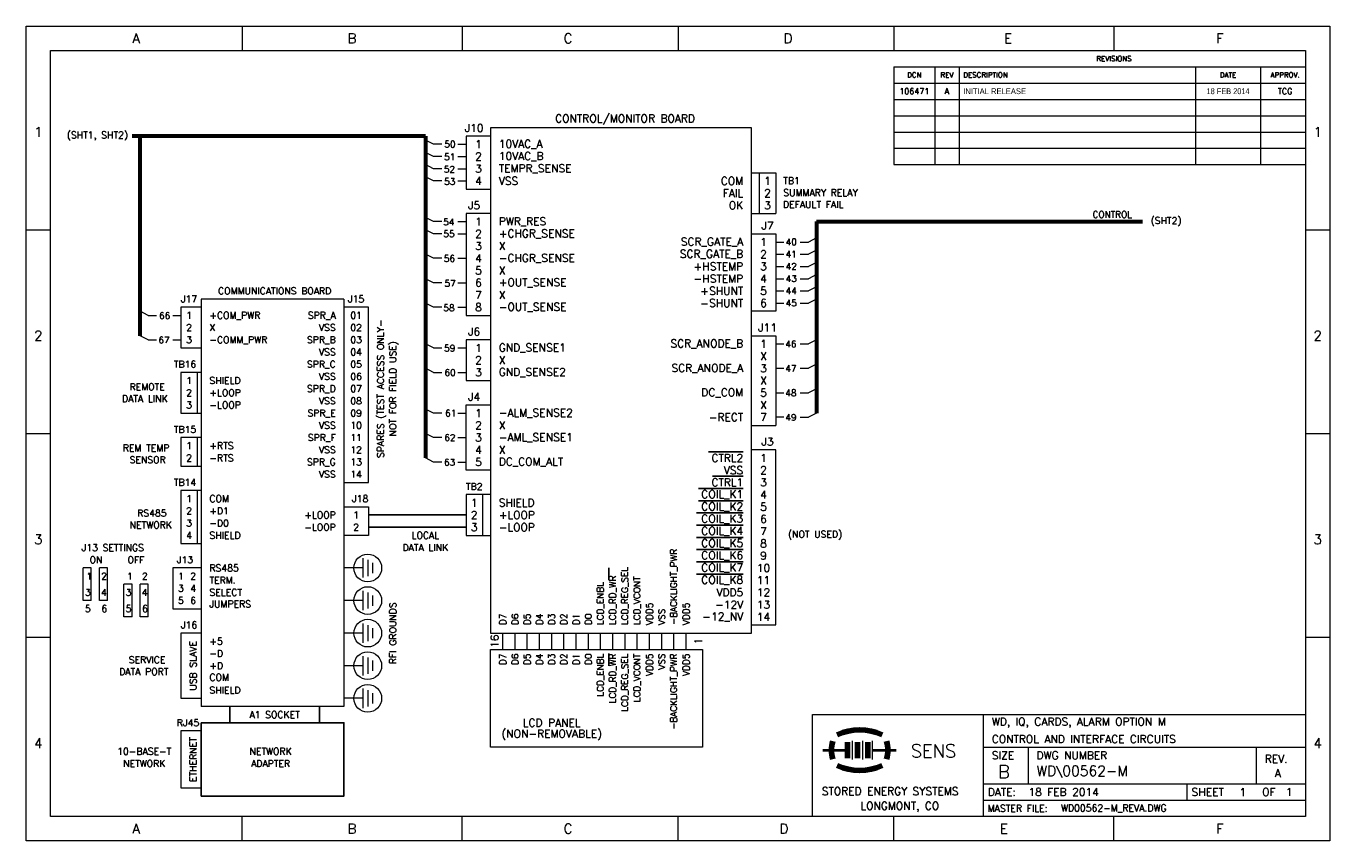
# Model space of a CAD drawing. Header units: inches. Extents: x 0.5 to 16.5, y 0.5 to 10.5.
import ezdxf
from ezdxf.enums import TextEntityAlignment as Align

# ---------------------------------------------------------------- set-up
doc = ezdxf.new("R2010")
doc.units = ezdxf.units.IN
doc.header["$MEASUREMENT"] = 0
doc.linetypes.add('SLD-Solid', pattern=[0])
for name, color, linetype in [('SHT1', 7, 'SLD-Solid'), ('SHT3', 7, 'SLD-Solid'), ('SLD-0', 7, 'SLD-Solid')]:
    doc.layers.add(name, color=color, linetype=linetype)
doc.styles.add('SLDTEXTSTYLE0', font='TXT_____.TTF')
doc.styles.add('SLDTEXTSTYLE3', font='TXT', dxfattribs={"width": 0.909091})
doc.styles.add('SLDTEXTSTYLE7', font='TXT', dxfattribs={"width": 0.966667})

msp = doc.modelspace()

# ---------------------------------------------------------------- linework, layer by layer
at = {"color": 7, "linetype": 'Continuous', "lineweight": 15}
for p, q in [((2.4, 7.05), (2.4, 6.55)), ((2.65, 7.05), (2.4, 7.05)), ((2.4, 6.55), (2.65, 6.55)), ((2.65, 6.25), (2.4, 6.25)), ((2.4, 6.25), (2.4, 5.75)), ((2.4, 5.75), (2.65, 5.75)), ((2.65, 5.45), (2.4, 5.45)), ((2.4, 5.45), (2.4, 5.1)), ((2.6, 5.45), (2.6, 5.1)), ((2.4, 5.1), (2.65, 5.1)), ((2.65, 4.8), (2.4, 4.8)), ((2.4, 4.8), (2.4, 4.15)), ((2.6, 4.8), (2.6, 4.15)), ((2.4, 4.15), (2.65, 4.15)), ((2.3, 3.85), (2.3, 3.35)), ((2.65, 3.85), (2.3, 3.85)), ((2.3, 3.35), (2.65, 3.35)), ((2.4, 3.05), (2.4, 2.25)), ((2.65, 3.05), (2.4, 3.05)), ((2.4, 2.25), (2.65, 2.25)), ((2.4, 1.85), (2.4, 1.15)), ((2.65, 1.85), (2.4, 1.85)), ((2.4, 1.15), (2.65, 1.15))]:
    msp.add_line(p, q, dxfattribs=at)
for p, q in [((4.7, 4.5), (5.9, 4.5)), ((4.7, 4.35), (5.9, 4.35)), ((3, 2.15), (3, 1.95)), ((4.1, 1.95), (4.1, 2.15)), ((3, 1.95), (4.1, 1.95))]:
    msp.add_line(p, q)
msp.add_lwpolyline([(2.65, 1.95), (2.65, 1.05), (4.4, 1.05), (4.4, 1.95)], close=True)
at = {"layer": 'SHT1', "linetype": 'SLD-Solid', "lineweight": 60}
for p, q in [((2, 9.15), (1.8, 9.15)), ((1.9, 6.7), (1.9, 9.15)), ((5.4, 9.15), (2, 9.15)), ((5.4, 9.15), (5.4, 5.2)), ((10.2, 8.1), (10.2, 5.75)), ((10.2, 8.1), (14.2, 8.1))]:
    msp.add_line(p, q, dxfattribs=at)
at = {"layer": 'SHT1', "linetype": 'SLD-Solid', "lineweight": 15}
for p, q in [((5.9, 9.15), (5.9, 8.5)), ((6.2, 9.15), (5.9, 9.15)), ((6.2, 9.25), (6.2, 3.05)), ((9.4, 9.25), (6.2, 9.25)), ((9.4, 3.05), (9.4, 9.25)), ((5.5, 9.05), (5.4, 9.1)), ((5.6, 9.05), (5.5, 9.05)), ((5.8, 9.05), (5.9, 9.05)), ((5.5, 8.9), (5.4, 8.95)), ((5.6, 8.9), (5.5, 8.9)), ((5.8, 8.9), (5.9, 8.9)), ((5.5, 8.75), (5.4, 8.8)), ((5.5, 8.6), (5.4, 8.65)), ((5.6, 8.75), (5.5, 8.75)), ((5.8, 8.75), (5.9, 8.75)), ((9.4, 8.7), (9.7, 8.7)), ((9.5, 8.2), (9.5, 8.7)), ((9.7, 8.7), (9.7, 8.2)), ((5.6, 8.6), (5.5, 8.6)), ((5.8, 8.6), (5.9, 8.6)), ((5.9, 8.5), (6.2, 8.5)), ((5.9, 8.2), (5.9, 6.95)), ((6.2, 8.2), (5.9, 8.2)), ((9.4, 8.2), (9.7, 8.2)), ((5.5, 8.1), (5.4, 8.15)), ((5.5, 7.95), (5.4, 8)), ((5.6, 8.1), (5.5, 8.1)), ((5.8, 8.1), (5.9, 8.1)), ((5.6, 7.95), (5.5, 7.95)), ((5.8, 7.95), (5.9, 7.95)), ((9.4, 7.95), (9.7, 7.95)), ((9.7, 7.95), (9.7, 7)), ((9.7, 7.85), (9.8, 7.85)), ((9.7, 7.85), (9.8, 7.85)), ((10, 7.85), (10.1, 7.85)), ((10.2, 7.9), (10.1, 7.85)), ((5.5, 7.65), (5.4, 7.7)), ((9.7, 7.7), (9.8, 7.7)), ((9.7, 7.7), (9.8, 7.7)), ((10, 7.7), (10.1, 7.7)), ((10.2, 7.75), (10.1, 7.7)), ((5.6, 7.65), (5.5, 7.65)), ((5.8, 7.65), (5.9, 7.65)), ((9.7, 7.55), (9.8, 7.55)), ((9.7, 7.55), (9.8, 7.55)), ((10, 7.55), (10.1, 7.55)), ((10.2, 7.6), (10.1, 7.55)), ((5.5, 7.35), (5.4, 7.4)), ((9.7, 7.4), (9.8, 7.4)), ((9.7, 7.4), (9.8, 7.4)), ((10, 7.4), (10.1, 7.4)), ((10.2, 7.45), (10.1, 7.4)), ((5.6, 7.35), (5.5, 7.35)), ((5.8, 7.35), (5.9, 7.35)), ((9.7, 7.25), (9.8, 7.25)), ((9.7, 7.25), (9.8, 7.25)), ((10, 7.25), (10.1, 7.25)), ((10.2, 7.3), (10.1, 7.25)), ((5.5, 7.05), (5.4, 7.1)), ((5.6, 7.05), (5.5, 7.05)), ((5.8, 7.05), (5.9, 7.05)), ((9.7, 7.1), (9.8, 7.1)), ((9.7, 7.1), (9.8, 7.1)), ((10, 7.1), (10.1, 7.1)), ((10.2, 7.15), (10.1, 7.1)), ((2, 6.95), (1.9, 7)), ((2, 6.95), (2.1, 6.95)), ((2.3, 6.95), (2.4, 6.95)), ((5.9, 6.95), (6.2, 6.95)), ((9.7, 7), (9.4, 7)), ((2, 6.65), (1.9, 6.7)), ((2, 6.65), (2.1, 6.65)), ((2.3, 6.65), (2.4, 6.65)), ((5.5, 6.55), (5.4, 6.6)), ((5.9, 6.65), (5.9, 6.15)), ((6.2, 6.65), (5.9, 6.65)), ((9.4, 6.7), (9.7, 6.7)), ((9.7, 6.7), (9.7, 5.6)), ((9.7, 6.6), (9.8, 6.6)), ((9.7, 6.6), (9.8, 6.6)), ((10, 6.6), (10.1, 6.6)), ((10.2, 6.65), (10.1, 6.6)), ((5.5, 6.55), (5.6, 6.55)), ((5.8, 6.55), (5.9, 6.55)), ((5.5, 6.25), (5.4, 6.3)), ((5.5, 6.25), (5.6, 6.25)), ((5.8, 6.25), (5.9, 6.25)), ((9.7, 6.3), (9.8, 6.3)), ((9.7, 6.3), (9.8, 6.3)), ((10, 6.3), (10.1, 6.3)), ((10.2, 6.35), (10.1, 6.3)), ((5.9, 6.15), (6.2, 6.15)), ((9.7, 6), (9.8, 6)), ((9.7, 6), (9.8, 6)), ((10, 6), (10.1, 6)), ((10.2, 6.05), (10.1, 6)), ((5.5, 5.75), (5.4, 5.8)), ((5.9, 5.05), (5.9, 5.85)), ((5.9, 5.85), (6.2, 5.85)), ((5.6, 5.75), (5.5, 5.75)), ((5.8, 5.75), (5.9, 5.75)), ((9.8, 5.7), (9.7, 5.7)), ((9.8, 5.7), (9.7, 5.7)), ((10, 5.7), (10.1, 5.7)), ((10.2, 5.75), (10.1, 5.7)), ((5.5, 5.45), (5.4, 5.5)), ((5.6, 5.45), (5.5, 5.45)), ((5.8, 5.45), (5.9, 5.45)), ((9.4, 5.6), (9.7, 5.6)), ((9.7, 5.3), (9.4, 5.3)), ((9.7, 3.15), (9.7, 5.3)), ((5.5, 5.15), (5.4, 5.2)), ((5.6, 5.15), (5.5, 5.15)), ((5.8, 5.15), (5.9, 5.15)), ((6.2, 5.05), (5.9, 5.05)), ((5.9, 4.75), (5.9, 4.25)), ((6.2, 4.75), (5.9, 4.75)), ((6.1, 4.75), (6.1, 4.25)), ((5.9, 4.25), (6.2, 4.25)), ((6.2, 3.05), (9.4, 3.05)), ((6.35, 2.85), (6.35, 3.05)), ((6.5, 2.85), (6.5, 3.05)), ((6.65, 2.85), (6.65, 3.05)), ((6.8, 2.85), (6.8, 3.05)), ((6.95, 2.85), (6.95, 3.05)), ((7.1, 2.85), (7.1, 3.05)), ((7.25, 2.85), (7.25, 3.05)), ((7.4, 2.85), (7.4, 3.05)), ((7.55, 2.85), (7.55, 3.05)), ((7.7, 2.85), (7.7, 3.05)), ((7.85, 2.85), (7.85, 3.05)), ((8, 2.85), (8, 3.05)), ((8.15, 2.85), (8.15, 3.05)), ((8.3, 2.85), (8.3, 3.05)), ((8.45, 2.85), (8.45, 3.05)), ((8.6, 2.85), (8.6, 3.05)), ((9.4, 3.15), (9.7, 3.15)), ((6.2, 1.65), (6.2, 2.85)), ((6.2, 2.85), (8.8, 2.85)), ((8.8, 2.85), (8.8, 1.65)), ((8.8, 1.65), (6.2, 1.65))]:
    msp.add_line(p, q, dxfattribs=at)
at = {"layer": 'SHT1', "linetype": 'SLD-Solid'}
for p, q in [((8.875, 5.275), (9.3, 5.275)), ((8.925, 4.975), (9.3, 4.975)), ((8.75, 4.825), (9.3, 4.825)), ((8.75, 4.675), (9.3, 4.675)), ((8.725, 4.525), (9.3, 4.525)), ((8.725, 4.375), (9.3, 4.375)), ((8.725, 4.225), (9.3, 4.225)), ((8.725, 4.075), (9.3, 4.075)), ((7.65, 3.7), (7.65, 3.85)), ((8.725, 3.925), (9.3, 3.925)), ((8.725, 3.775), (9.3, 3.775)), ((7.65, 2.65), (7.65, 2.8))]:
    msp.add_line(p, q, dxfattribs=at)
at = {"layer": 'SHT3', "lineweight": 15}
for p, q in [((4.4, 7.15), (2.65, 7.15)), ((2.65, 7.15), (2.65, 2.15)), ((4.4, 7.15), (4.4, 2.15)), ((2.6, 6.25), (2.6, 5.75)), ((4.4, 4.6), (4.7, 4.6)), ((4.7, 4.6), (4.7, 4.25)), ((4.7, 4.25), (4.4, 4.25)), ((1.3, 3.85), (1.2, 3.85)), ((1.2, 3.45), (1.2, 3.85)), ((1.3, 3.45), (1.3, 3.85)), ((1.5, 3.85), (1.4, 3.85)), ((1.4, 3.45), (1.4, 3.85)), ((1.5, 3.45), (1.5, 3.85)), ((4.631, 3.85), (4.4, 3.85)), ((4.631, 3.969), (4.631, 3.731)), ((4.693, 3.949), (4.693, 3.751)), ((4.75, 3.913), (4.75, 3.787)), ((1.8, 3.65), (1.7, 3.65)), ((1.7, 3.25), (1.7, 3.65)), ((1.8, 3.25), (1.8, 3.65)), ((2, 3.65), (1.9, 3.65)), ((1.9, 3.25), (1.9, 3.65)), ((2, 3.25), (2, 3.65)), ((4.631, 3.569), (4.631, 3.331)), ((4.693, 3.549), (4.693, 3.351)), ((1.3, 3.45), (1.2, 3.45)), ((1.5, 3.45), (1.4, 3.45)), ((4.631, 3.45), (4.4, 3.45)), ((4.75, 3.513), (4.75, 3.387)), ((1.8, 3.25), (1.7, 3.25)), ((2, 3.25), (1.9, 3.25)), ((4.631, 3.05), (4.4, 3.05)), ((4.631, 3.169), (4.631, 2.931)), ((4.693, 3.149), (4.693, 2.951)), ((4.75, 3.113), (4.75, 2.987)), ((4.631, 2.769), (4.631, 2.531)), ((4.693, 2.749), (4.693, 2.551)), ((4.631, 2.65), (4.4, 2.65)), ((4.75, 2.713), (4.75, 2.587)), ((4.631, 2.25), (4.4, 2.25)), ((4.631, 2.369), (4.631, 2.131)), ((4.693, 2.349), (4.693, 2.151)), ((4.75, 2.313), (4.75, 2.187)), ((4.4, 2.15), (2.65, 2.15))]:
    msp.add_line(p, q, dxfattribs=at)
at = {"layer": 'SHT3', "linetype": 'Continuous', "lineweight": 15}
for p, q in [((4.7, 7.05), (4.4, 7.05)), ((4.7, 4.9), (4.7, 7.05)), ((4.4, 4.9), (4.7, 4.9))]:
    msp.add_line(p, q, dxfattribs=at)
at = {"layer": 'SHT3', "lineweight": 15}
for centre in [(4.693, 3.85), (4.693, 3.45), (4.693, 3.05), (4.693, 2.65), (4.693, 2.25)]:
    msp.add_circle(centre, 0.17, dxfattribs=at)
at = {"layer": 'SLD-0', "color": 7, "linetype": 'Continuous', "lineweight": 15}
for p, q in [((0.5, 10.5), (16.5, 10.5)), ((0.5, 0.5), (0.5, 10.5)), ((3.15, 10.5), (3.15, 10.2)), ((5.85, 10.5), (5.85, 10.2)), ((8.5, 10.5), (8.5, 10.2)), ((11.15, 10.5), (11.15, 10.2)), ((13.85, 10.5), (13.85, 10.2)), ((16.5, 10.5), (16.5, 0.5)), ((0.8, 10.2), (16.2, 10.2)), ((0.8, 0.8), (0.8, 10.2)), ((16.2, 10.2), (16.2, 0.8)), ((11.15, 10), (11.15, 8.8)), ((11.15, 10), (16.2, 10)), ((11.65, 10), (11.65, 8.8)), ((11.95, 10), (11.95, 8.8)), ((14.85, 10), (14.85, 8.8)), ((15.65, 10), (15.65, 8.8)), ((11.15, 9.8), (16.2, 9.8)), ((11.15, 9.6), (16.2, 9.6)), ((11.15, 9.4), (16.2, 9.4)), ((11.15, 9.2), (16.2, 9.2)), ((11.15, 9), (16.2, 9)), ((11.15, 8.8), (16.2, 8.8)), ((0.5, 8), (0.8, 8)), ((16.2, 8), (16.5, 8)), ((0.5, 5.5), (0.8, 5.5)), ((16.2, 5.5), (16.5, 5.5)), ((0.5, 3), (0.8, 3)), ((16.2, 3), (16.5, 3)), ((16.2, 0.8), (0.8, 0.8)), ((3.15, 0.5), (3.15, 0.8)), ((5.85, 0.5), (5.85, 0.8)), ((8.5, 0.5), (8.5, 0.8)), ((11.15, 0.5), (11.15, 0.8)), ((13.85, 0.5), (13.85, 0.8)), ((16.5, 0.5), (0.5, 0.5))]:
    msp.add_line(p, q, dxfattribs=at)
at = {"layer": 'SLD-0', "linetype": 'SLD-Solid', "lineweight": 15}
for p, q in [((10.15, 2.05), (16.2, 2.05)), ((10.15, 0.8), (10.15, 2.05)), ((12.25, 0.8), (12.25, 2.05)), ((10.639, 1.729), (10.639, 1.499)), ((10.764, 1.729), (10.764, 1.499)), ((10.884, 1.729), (10.884, 1.499)), ((12.25, 1.65), (16.2, 1.65)), ((12.8, 1.2), (12.8, 1.65)), ((15.6, 1.2), (15.6, 1.65)), ((12.25, 1.2), (16.2, 1.2)), ((14.75, 1), (14.75, 1.2)), ((12.25, 1), (16.2, 1))]:
    msp.add_line(p, q, dxfattribs=at)
at = {"layer": 'SLD-0', "linetype": 'SLD-Solid', "lineweight": 40}
for p, q in [((10.279, 1.614), (10.579, 1.614)), ((10.889, 1.614), (11.179, 1.614))]:
    msp.add_line(p, q, dxfattribs=at)
at = {"layer": 'SLD-0', "linetype": 'SLD-Solid', "lineweight": 100}
for p, q in [((10.579, 1.714), (10.579, 1.514)), ((10.704, 1.714), (10.704, 1.514)), ((10.829, 1.714), (10.829, 1.514))]:
    msp.add_line(p, q, dxfattribs=at)
at = {"layer": 'SLD-0', "linetype": 'SLD-Solid', "lineweight": 158}
for centre, radius, start, end in [((10.729, 1.214), 0.65, 65, 115), ((10.804, 1.614), 0.42, 165, 195), ((10.654, 1.614), 0.42, 345, 15), ((10.729, 2.014), 0.65, 245, 295)]:
    msp.add_arc(centre, radius, start, end, dxfattribs=at)

# ---------------------------------------------------------------- texts
at = {"layer": 'SHT1', "color": 7, "char_height": 0.072}
for s, insert, attachment_point, style in [('{106471}', (11.4, 9.7), 5, 'SLDTEXTSTYLE0'), ('A', (11.8, 9.7), 5, 'SLDTEXTSTYLE0'), ('INITIAL RELEASE', (12, 9.7), 4, 'SLDTEXTSTYLE7'), ('18 FEB 2014', (15.25, 9.7), 5, 'SLDTEXTSTYLE3'), ('TCG', (15.95, 9.7), 5, 'SLDTEXTSTYLE0')]:
    msp.add_mtext(s, dxfattribs=dict(at, insert=insert, attachment_point=attachment_point, style=style))
at = {"layer": 'SHT1', "style": 'SLDTEXTSTYLE0'}
for s, insert, char_height, attachment_point in [('J10', (6, 9.25), 0.096, 5), ('CONTROL/MONITOR BOARD', (7.85, 9.35), 0.096, 5), ('(SHT1, SHT2)', (1.75, 9.15), 0.0833, 6), ('50', (5.633, 9.091), 0.08, 1), ('2', (6.05, 8.9), 0.096, 5), ('1', (6.05, 9.05), 0.096, 5), ('10VAC_A', (6.3, 9.05), 0.096, 4), ('10VAC_B', (6.3, 8.9), 0.096, 4), ('51', (5.631, 8.935), 0.08, 1), ('3', (6.05, 8.75), 0.096, 5), ('TEMPR_SENSE', (6.3, 8.75), 0.096, 4), ('52', (5.627, 8.782), 0.08, 1), ('4', (6.05, 8.6), 0.096, 5), ('VSS', (6.3, 8.6), 0.096, 4), ('COM', (9.3, 8.6), 0.096, 6), ('1', (9.6, 8.6), 0.096, 5), ('TB1', (9.792, 8.644), 0.0833, 1), ('53', (5.631, 8.633), 0.08, 1), ('FAIL', (9.3, 8.45), 0.096, 6), ('2', (9.6, 8.45), 0.096, 5), ('SUMMARY RELAY', (9.792, 8.497), 0.0833, 1), ('J5', (6, 8.3), 0.096, 5), ('OK', (9.3, 8.3), 0.096, 6), ('3', (9.6, 8.3), 0.096, 5), ('DEFAULT FAIL', (9.788, 8.353), 0.0833, 1), ('1', (6.05, 8.1), 0.096, 5), ('PWR_RES', (6.3, 8.1), 0.096, 4), ('CONTROL', (13.829, 8.188), 0.08, 5), ('(SHT2)', (14.3, 8.1), 0.0833, 4), ('54', (5.619, 8.135), 0.08, 1), ('2', (6.05, 7.95), 0.096, 5), ('+CHGR_SENSE', (6.3, 7.95), 0.096, 4), ('J7', (9.6, 8.05), 0.096, 5), ('55', (5.621, 7.991), 0.08, 1), ('3', (6.05, 7.8), 0.096, 5), ('X', (6.3, 7.8), 0.096, 4), ('SCR_GATE_A', (9.3, 7.85), 0.096, 6), ('1', (9.55, 7.85), 0.096, 5), ('40', (9.821, 7.891), 0.08, 1), ('56', (5.627, 7.688), 0.08, 1), ('4', (6.05, 7.65), 0.096, 5), ('-CHGR_SENSE', (6.3, 7.65), 0.096, 4), ('SCR_GATE_B', (9.3, 7.7), 0.096, 6), ('2', (9.55, 7.7), 0.096, 5), ('41', (9.821, 7.741), 0.08, 1), ('5', (6.05, 7.5), 0.096, 5), ('X', (6.3, 7.5), 0.096, 4), ('+HSTEMP', (9.3, 7.55), 0.096, 6), ('3', (9.55, 7.55), 0.096, 5), ('42', (9.821, 7.591), 0.08, 1), ('57', (5.635, 7.382), 0.08, 1), ('6', (6.05, 7.35), 0.096, 5), ('+OUT_SENSE', (6.3, 7.35), 0.096, 4), ('-HSTEMP', (9.3, 7.4), 0.096, 6), ('4', (9.55, 7.4), 0.096, 5), ('43', (9.821, 7.441), 0.08, 1), ('7', (6.05, 7.2), 0.096, 5), ('X', (6.3, 7.2), 0.096, 4), ('+SHUNT', (9.3, 7.25), 0.096, 6), ('5', (9.55, 7.25), 0.096, 5), ('44', (9.821, 7.291), 0.08, 1), ('58', (5.621, 7.082), 0.08, 1), ('8', (6.05, 7.05), 0.096, 5), ('-OUT_SENSE', (6.3, 7.05), 0.096, 4), ('-SHUNT', (9.3, 7.1), 0.096, 6), ('6', (9.55, 7.1), 0.096, 5), ('45', (9.821, 7.141), 0.08, 1), ('66', (2.132, 6.986), 0.08, 1), ('J6', (6, 6.75), 0.096, 5), ('J11', (9.6, 6.8), 0.096, 5), ('67', (2.124, 6.687), 0.08, 1), ('59', (5.63, 6.587), 0.08, 1), ('1', (6.05, 6.55), 0.096, 5), ('GND_SENSE1', (6.3, 6.55), 0.096, 4), ('SCR_ANODE_B', (9.3, 6.6), 0.096, 6), ('1', (9.55, 6.6), 0.096, 5), ('46', (9.817, 6.638), 0.08, 1), ('2', (6.05, 6.4), 0.096, 5), ('X', (6.3, 6.4), 0.096, 4), ('X', (9.55, 6.45), 0.096, 5), ('60', (5.635, 6.287), 0.08, 1), ('3', (6.05, 6.25), 0.096, 5), ('GND_SENSE2', (6.3, 6.25), 0.096, 4), ('SCR_ANODE_A', (9.3, 6.3), 0.096, 6), ('3', (9.55, 6.3), 0.096, 5), ('47', (9.817, 6.338), 0.08, 1), ('X', (9.55, 6.15), 0.096, 5), ('J4', (6, 5.95), 0.096, 5), ('DC_COM', (9.3, 6), 0.096, 6), ('5', (9.55, 6), 0.096, 5), ('48', (9.817, 6.038), 0.08, 1), ('61', (5.642, 5.789), 0.08, 1), ('1', (6.05, 5.75), 0.096, 5), ('-ALM_SENSE2', (6.3, 5.75), 0.096, 4), ('-RECT', (9.3, 5.7), 0.096, 6), ('X', (9.55, 5.85), 0.096, 5), ('7', (9.55, 5.7), 0.096, 5), ('2', (6.05, 5.6), 0.096, 5), ('X', (6.3, 5.6), 0.096, 4), ('49', (9.817, 5.738), 0.08, 1), ('62', (5.632, 5.489), 0.08, 1), ('3', (6.05, 5.45), 0.096, 5), ('-AML_SENSE1', (6.3, 5.45), 0.096, 4), ('J3', (9.6, 5.4), 0.096, 5), ('4', (6.05, 5.3), 0.096, 5), ('X', (6.3, 5.3), 0.096, 4), ('63', (5.628, 5.186), 0.08, 1), ('5', (6.05, 5.15), 0.096, 5), ('DC_COM_ALT', (6.3, 5.15), 0.096, 4), ('CTRL2', (9.3, 5.2), 0.096, 6), ('1', (9.55, 5.2), 0.096, 5), ('CTRL1', (9.3, 4.9), 0.096, 6), ('VSS', (9.3, 5.05), 0.096, 6), ('3', (9.55, 4.9), 0.096, 5), ('2', (9.55, 5.05), 0.096, 5), ('TB2', (6, 4.85), 0.0833, 5), ('COIL_K1', (9.3, 4.75), 0.096, 6), ('4', (9.55, 4.75), 0.096, 5), ('1', (6, 4.65), 0.096, 5), ('SHIELD', (6.3, 4.65), 0.096, 4), ('COIL_K2', (9.3, 4.6), 0.096, 6), ('5', (9.55, 4.6), 0.096, 5), ('2', (6, 4.5), 0.096, 5), ('+LOOP', (6.3, 4.5), 0.096, 4), ('COIL_K3', (9.3, 4.45), 0.096, 6), ('6', (9.55, 4.45), 0.096, 5), ('3', (6, 4.35), 0.096, 5), ('-LOOP', (6.3, 4.35), 0.096, 4), ('COIL_K4', (9.3, 4.3), 0.096, 6), ('7', (9.55, 4.3), 0.096, 5), ('COIL_K5', (9.3, 4.15), 0.096, 6), ('8', (9.55, 4.15), 0.096, 5), ('COIL_K6', (9.3, 4), 0.096, 6), ('9', (9.55, 4), 0.096, 5), ('COIL_K7', (9.3, 3.85), 0.096, 6), ('10', (9.55, 3.85), 0.096, 5), ('COIL_K8', (9.3, 3.7), 0.096, 6), ('11', (9.55, 3.7), 0.096, 5), ('VDD5', (9.3, 3.55), 0.096, 6), ('12', (9.55, 3.55), 0.096, 5), ('-12V', (9.3, 3.4), 0.096, 6), ('13', (9.55, 3.4), 0.096, 5), ('-12_NV', (9.3, 3.25), 0.096, 6), ('14', (9.55, 3.25), 0.096, 5), ('LCD PANEL', (6.95, 1.95), 0.096, 5), ('(NON-REMOVABLE)', (6.95, 1.8), 0.096, 5), ('CONTROL AND INTERFACE CIRCUITS', (12.35, 1.75), 0.096, 4)]:
    msp.add_mtext(s, dxfattribs=dict(at, insert=insert, char_height=char_height, attachment_point=attachment_point))
at = {"layer": 'SHT1', "rotation": 90, "style": 'SLDTEXTSTYLE0'}
for s, insert, char_height, attachment_point in [('-BACKLIGHT_PWR', (8.45, 3.15), 0.08, 4), ('LCD_REG_SEL', (7.85, 3.15), 0.08, 4), ('LCD_ENBL', (7.55, 3.15), 0.08, 4), ('LCD_RD_WR', (7.7, 3.15), 0.08, 4), ('VDD5', (8.15, 3.15), 0.08, 4), ('VDD5', (8.6, 3.15), 0.08, 4), ('D7', (6.35, 3.15), 0.08, 4), ('D6', (6.5, 3.15), 0.08, 4), ('D5', (6.65, 3.15), 0.08, 4), ('D4', (6.8, 3.15), 0.08, 4), ('D3', (6.95, 3.15), 0.08, 4), ('D2', (7.1, 3.15), 0.08, 4), ('D1', (7.25, 3.15), 0.08, 4), ('D0', (7.4, 3.15), 0.08, 4), ('VSS', (8.3, 3.15), 0.08, 4), ('16', (6.25, 2.95), 0.096, 5), ('1', (8.75, 2.95), 0.096, 5), ('D7', (6.35, 2.8), 0.08, 6), ('D6', (6.5, 2.8), 0.08, 6), ('D5', (6.65, 2.8), 0.08, 6), ('D4', (6.8, 2.8), 0.08, 6), ('D3', (6.95, 2.8), 0.08, 6), ('D2', (7.1, 2.8), 0.08, 6), ('D1', (7.25, 2.8), 0.08, 6), ('D0', (7.4, 2.8), 0.08, 6), ('LCD_ENBL', (7.55, 2.8), 0.08, 6), ('LCD_RD_WR', (7.7, 2.8), 0.08, 6), ('LCD_REG_SEL', (7.85, 2.8), 0.08, 6), ('LCD_VCONT', (8, 2.8), 0.08, 6), ('VDD5', (8.15, 2.8), 0.08, 6), ('VSS', (8.3, 2.8), 0.08, 6), ('-BACKLIGHT_PWR', (8.45, 2.8), 0.08, 6), ('VDD5', (8.6, 2.8), 0.08, 6)]:
    msp.add_mtext(s, dxfattribs=dict(at, insert=insert, char_height=char_height, attachment_point=attachment_point))
at = {"layer": 'SHT1', "insert": (8, 3.15), "char_height": 0.08, "width": 0.15625, "attachment_point": 4, "rotation": 90, "style": 'SLDTEXTSTYLE0'}
msp.add_mtext('LCD_VCONT', dxfattribs=at)
at = {"layer": 'SHT3', "linetype": 'Continuous', "style": 'SLDTEXTSTYLE0'}
for s, p in [('COMMUNICATIONS BOARD', (3.55, 7.25)), ('J17', (2.5, 7.15)), ('J15', (4.55, 7.15)), ('1', (2.5, 6.95)), ('01', (4.55, 6.95)), ('2', (2.5, 6.8)), ('02', (4.55, 6.8)), ('3', (2.5, 6.65)), ('03', (4.55, 6.65)), ('04', (4.55, 6.5)), ('TB16', (2.45, 6.35)), ('05', (4.55, 6.35)), ('06', (4.55, 6.2)), ('1', (2.5, 6.15)), ('07', (4.55, 6.05)), ('2', (2.5, 6)), ('08', (4.55, 5.9)), ('3', (2.5, 5.85)), ('09', (4.55, 5.75)), ('10', (4.55, 5.6)), ('TB15', (2.45, 5.55)), ('11', (4.55, 5.45)), ('1', (2.5, 5.35)), ('12', (4.55, 5.3)), ('2', (2.5, 5.2)), ('13', (4.55, 5.15)), ('14', (4.55, 5)), ('TB14', (2.45, 4.9)), ('1', (2.5, 4.7)), ('J18', (4.6, 4.7)), ('2', (2.5, 4.55)), ('1', (4.55, 4.5)), ('3', (2.5, 4.4)), ('2', (4.55, 4.35)), ('4', (2.5, 4.25)), ('J13', (2.45, 3.95)), ('1', (2.4, 3.75)), ('2', (2.55, 3.75)), ('3', (2.4, 3.6)), ('4', (2.55, 3.6)), ('5', (2.4, 3.45)), ('6', (2.55, 3.45)), ('J16', (2.5, 3.15)), ('A1 SOCKET', (3.55, 2.05))]:
    msp.add_text(s, height=0.0833, dxfattribs=at).set_placement(p, align=Align.MIDDLE_CENTER)
for s, p in [('+COM_PWR', (2.75, 6.95)), ('X', (2.75, 6.8)), ('-COMM_PWR', (2.75, 6.65)), ('SHIELD', (2.75, 6.15)), ('+LOOP', (2.75, 6)), ('-LOOP', (2.75, 5.85)), ('+RTS', (2.75, 5.35)), ('-RTS', (2.75, 5.2)), ('COM', (2.75, 4.7)), ('+D1', (2.75, 4.55)), ('-D0', (2.75, 4.4)), ('SHIELD', (2.75, 4.25)), ('+5', (2.75, 2.95)), ('-D', (2.75, 2.8)), ('+D', (2.75, 2.65)), ('COM', (2.75, 2.508)), ('SHIELD', (2.75, 2.35))]:
    msp.add_text(s, height=0.0833, dxfattribs=at).set_placement(p, align=Align.MIDDLE_LEFT)
for s, p in [('SPR_A', (4.3, 6.95)), ('VSS', (4.3, 6.8)), ('SPR_B', (4.3, 6.65)), ('VSS', (4.3, 6.5)), ('SPR_C', (4.3, 6.35)), ('VSS', (4.3, 6.2)), ('SPR_D', (4.3, 6.05)), ('VSS', (4.3, 5.9)), ('SPR_E', (4.3, 5.75)), ('VSS', (4.3, 5.6)), ('SPR_F', (4.3, 5.45)), ('VSS', (4.3, 5.3)), ('SPR_G', (4.3, 5.15)), ('VSS', (4.3, 5)), ('+LOOP', (4.3, 4.5)), ('-LOOP', (4.3, 4.35))]:
    msp.add_text(s, height=0.0833, dxfattribs=at).set_placement(p, align=Align.MIDDLE_RIGHT)
for s, p in [('SPARES (TEST ACCESS ONLY-', (4.85, 6.05)), ('NOT FOR FIELD USE)', (5, 6.05)), ('RFI GROUNDS', (5, 3.05)), ('USB SLAVE', (2.55, 2.65)), ('ETHERNET', (2.55, 1.5))]:
    msp.add_text(s, height=0.0833, rotation=90, dxfattribs=at).set_placement(p, align=Align.MIDDLE_CENTER)
at = {"layer": 'SHT3', "color": 0, "linetype": 'Continuous', "style": 'SLDTEXTSTYLE0'}
for s, p in [('REMOTE', (1.77, 6.031)), ('DATA LINK', (1.677, 5.886)), ('REM TEMP', (1.687, 5.281)), ('SENSOR', (1.77, 5.136)), ('RS485', (1.864, 4.481)), ('NETWORK', (1.772, 4.336)), ('SERVICE', (1.76, 2.681)), ('DATA PORT', (1.643, 2.536))]:
    msp.add_text(s, height=0.0833, dxfattribs=at).set_placement(p)
at = {"layer": 'SHT3', "linetype": 'Continuous', "style": 'SLDTEXTSTYLE0'}
for s, p in [('J13 SETTINGS', (1.182, 4.058)), ('ON', (1.279, 3.908)), ('OFF', (1.745, 3.908)), ('1', (1.24, 3.708)), ('2', (1.422, 3.708)), ('1', (1.74, 3.708)), ('2', (1.922, 3.708)), ('3', (1.222, 3.508)), ('4', (1.42, 3.508)), ('3', (1.722, 3.508)), ('4', (1.92, 3.508)), ('5', (1.222, 3.308)), ('6', (1.424, 3.308)), ('5', (1.722, 3.308)), ('6', (1.924, 3.308))]:
    msp.add_text(s, height=0.0833, dxfattribs=at).set_placement(p)
at = {"layer": 'SHT3', "color": 0, "linetype": 'Continuous', "style": 'SLDTEXTSTYLE0'}
for s, p in [('RS485', (2.75, 3.85)), ('TERM.', (2.75, 3.7)), ('SELECT', (2.75, 3.55)), ('JUMPERS', (2.75, 3.408))]:
    msp.add_text(s, height=0.0833, dxfattribs=at).set_placement(p, align=Align.MIDDLE_LEFT)
at = {"layer": 'SHT3', "char_height": 0.0833, "style": 'SLDTEXTSTYLE0'}
for s, insert, attachment_point in [('LOCAL', (5.4, 4.25), 5), ('(NOT USED)', (9.85, 4.25), 4), ('DATA LINK', (5.4, 4.1), 5), ('RJ45', (2.35, 1.95), 4)]:
    msp.add_mtext(s, dxfattribs=dict(at, insert=insert, attachment_point=attachment_point))
at = {"layer": 'SHT3', "color": 0, "char_height": 0.0833, "attachment_point": 5, "style": 'SLDTEXTSTYLE0'}
for s, insert in [('10-BASE-T', (1.95, 1.6)), ('NETWORK', (3.5, 1.6)), ('NETWORK', (1.95, 1.45)), ('ADAPTER', (3.5, 1.45))]:
    msp.add_mtext(s, dxfattribs=dict(at, insert=insert))
at = {"layer": 'SLD-0', "color": 7, "style": 'SLDTEXTSTYLE0'}
for s, insert, char_height, attachment_point in [('A', (1.85, 10.35), 0.12, 5), ('B', (4.5, 10.35), 0.12, 5), ('C', (7.15, 10.35), 0.12, 5), ('D', (9.85, 10.35), 0.12, 5), ('E', (12.55, 10.35), 0.12, 5), ('F', (15.15, 10.35), 0.12, 5), ('REVISIONS', (13.85, 10.1), 0.064, 5), ('DCN', (11.4, 9.9), 0.064, 5), ('REV', (11.8, 9.9), 0.064, 5), ('DESCRIPTION', (12, 9.9), 0.064, 4), ('DATE', (15.25, 9.9), 0.064, 5), ('APPROV.', (15.95, 9.9), 0.064, 5), ('1', (0.65, 9.2), 0.12, 5), ('1', (16.35, 9.2), 0.12, 5), ('2', (0.65, 6.7), 0.12, 5), ('2', (16.35, 6.7), 0.12, 5), ('3', (0.65, 4.2), 0.12, 5), ('3', (16.35, 4.2), 0.12, 5), ('4', (0.65, 1.7), 0.12, 5), ('4', (16.35, 1.7), 0.12, 5), ('A', (1.85, 0.65), 0.12, 5), ('B', (4.5, 0.65), 0.12, 5), ('C', (7.15, 0.65), 0.12, 5), ('D', (9.8, 0.65), 0.12, 5), ('E', (12.5, 0.65), 0.12, 5), ('F', (15.15, 0.65), 0.12, 5)]:
    msp.add_mtext(s, dxfattribs=dict(at, insert=insert, char_height=char_height, attachment_point=attachment_point))
at = {"layer": 'SLD-0', "style": 'SLDTEXTSTYLE0'}
for s, insert, char_height, attachment_point in [('WD, IQ, CARDS, ALARM OPTION M', (12.35, 1.95), 0.096, 4), ('SENS', (11.358, 1.685), 0.16, 1), ('SIZE', (12.35, 1.55), 0.096, 4), ('DWG NUMBER', (12.9, 1.55), 0.096, 4), ('B', (12.5, 1.35), 0.16, 5), ('REV.', (15.701, 1.555), 0.096, 1), ('{WD\\\\00562-M}', (12.9, 1.35), 0.125, 4), ('A', (15.824, 1.38), 0.096, 1), ('STORED ENERGY SYSTEMS', (10.264, 1.159), 0.096, 1), ('DATE:', (12.3, 1.1), 0.096, 4), ('18 FEB 2014', (12.8, 1.1), 0.096, 4), ('SHEET', (15, 1.1), 0.096, 5), ('1', (15.432, 1.098), 0.096, 5), ('OF', (15.75, 1.1), 0.096, 5), ('1', (16, 1.1), 0.096, 5), ('LONGMONT, CO', (10.738, 0.979), 0.096, 1), ('MASTER FILE:', (12.3, 0.9), 0.0833, 4), ('{WD00562-M_REVA.DWG}', (13.2, 0.9), 0.0833, 4)]:
    msp.add_mtext(s, dxfattribs=dict(at, insert=insert, char_height=char_height, attachment_point=attachment_point))

doc.saveas('drawing.dxf')
